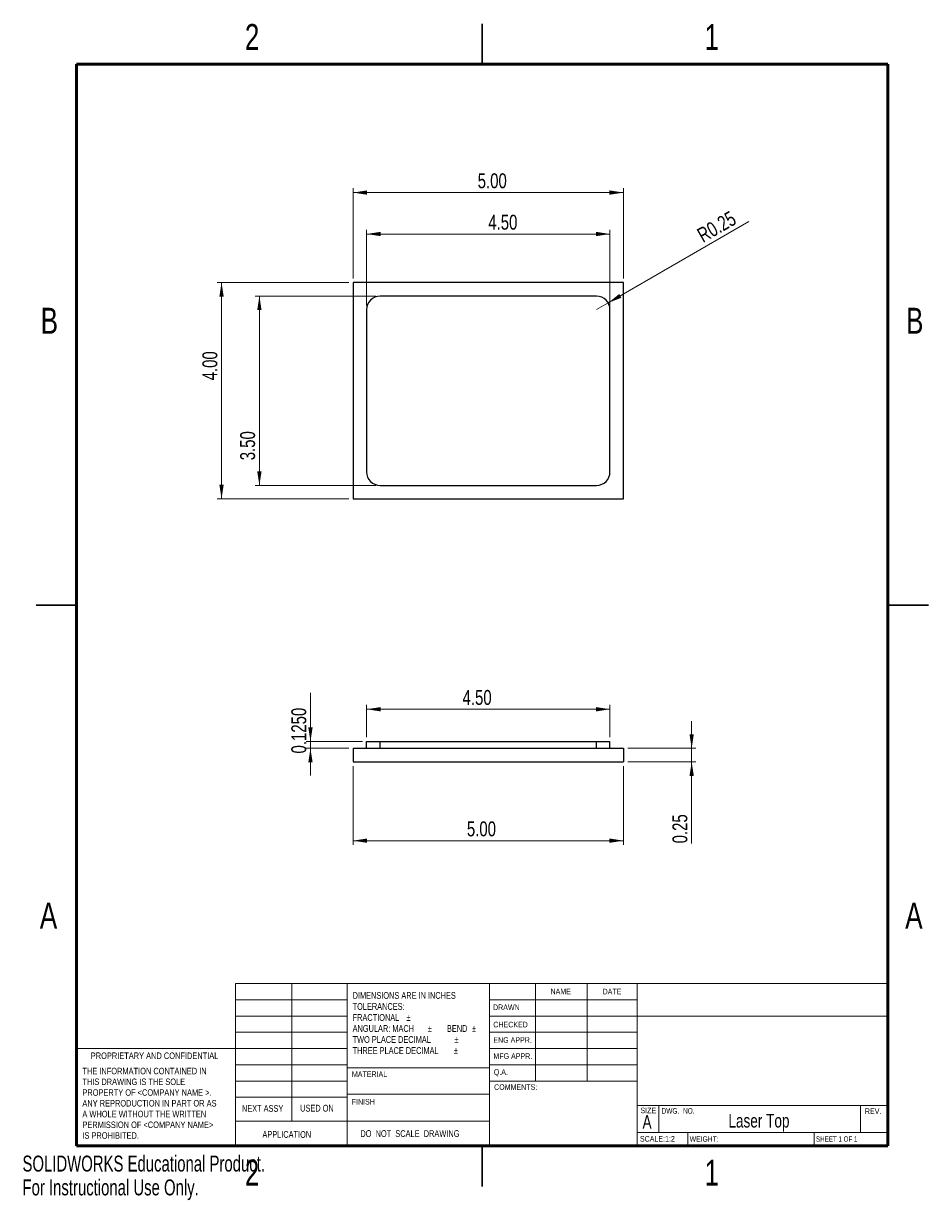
# Model space of a CAD drawing. Header units: inches. Extents: x 0 to 8.4, y 0 to 10.9.
import ezdxf

# ---------------------------------------------------------------- set-up
doc = ezdxf.new("R2010")
doc.units = ezdxf.units.IN
doc.header["$MEASUREMENT"] = 0
doc.styles.add('SLDTEXTSTYLE0', font='TXT', dxfattribs={"width": 0.75})
doc.styles.add('SLDTEXTSTYLE1', font='TXT', dxfattribs={"width": 0.6875})
doc.styles.add('SLDTEXTSTYLE2', font='TXT', dxfattribs={"width": 0.684783})
doc.styles.add('SLDTEXTSTYLE3', font='TXT', dxfattribs={"width": 0.694444})
doc.styles.add('SLDTEXTSTYLE4', font='TXT', dxfattribs={"width": 0.7})
doc.dimstyles.new('SLDDIMSTYLE0', dxfattribs={"dimtxt": 0.137795, "dimasz": 0.13, "dimexe": 0, "dimexo": 0.0625, "dimgap": 0.034449, "dimtad": 1, "dimlfac": 2, "dimrnd": 1e-09, "dimzin": 4, "dimdsep": 46, "dimtxsty": 'SLDTEXTSTYLE0', "dimsah": 1, "dimcen": 0.09, "dimadec": 0, "dimazin": 1, "dimtfac": 1, "dimtofl": 0, "dimtmove": 0, "dimatfit": 3, "dimfxl": 1, "dimfrac": 2, "dimtolj": 1, "dimtzin": 12, "dimarcsym": 0})
doc.dimstyles.new('SLDDIMSTYLE1', dxfattribs={"dimtxt": 0.137795, "dimasz": 0.13, "dimexe": 0, "dimexo": 0.0625, "dimgap": 0.034449, "dimtad": 1, "dimlfac": 2, "dimrnd": 1e-09, "dimdsep": 46, "dimtxsty": 'SLDTEXTSTYLE0', "dimsah": 1, "dimcen": 0, "dimadec": 0, "dimazin": 2, "dimtfac": 1, "dimtofl": 0, "dimtmove": 0, "dimatfit": 3, "dimfxl": 1, "dimfrac": 2, "dimtolj": 1, "dimtzin": 12, "dimarcsym": 0})
doc.dimstyles.new('SLDDIMSTYLE2', dxfattribs={"dimtxt": 0.137795, "dimasz": 0.13, "dimexe": 0, "dimexo": 0.0625, "dimgap": 0.034449, "dimtad": 1, "dimdec": 4, "dimlfac": 2, "dimrnd": 1e-09, "dimzin": 0, "dimdsep": 46, "dimtxsty": 'SLDTEXTSTYLE0', "dimsah": 1, "dimcen": 0.09, "dimadec": 0, "dimazin": 0, "dimtfac": 1, "dimtdec": 4, "dimtmove": 0, "dimatfit": 0, "dimfxl": 1, "dimfrac": 2, "dimtolj": 1, "dimtzin": 12, "dimarcsym": 0})
doc.dimstyles.new('SLDDIMSTYLE3', dxfattribs={"dimtxt": 0.137795, "dimasz": 0.13, "dimexe": 0, "dimexo": 0.0625, "dimgap": 0.034449, "dimtad": 1, "dimlfac": 2, "dimrnd": 1e-09, "dimdsep": 46, "dimtxsty": 'SLDTEXTSTYLE0', "dimsah": 1, "dimcen": 0.09, "dimadec": 0, "dimazin": 2, "dimtfac": 1, "dimtmove": 0, "dimatfit": 0, "dimfxl": 1, "dimfrac": 2, "dimtolj": 1, "dimtzin": 12, "dimarcsym": 0})

# ---------------------------------------------------------------- blocks, each defined once
blk = doc.blocks.new('_D')
at = {"color": 7, "linetype": 'Continuous', "lineweight": 0}
for p, q in [((3.017, 8.482), (1.801, 8.482)), ((1.84, 8.482), (1.84, 6.482)), ((3.017, 6.482), (1.801, 6.482))]:
    blk.add_line(p, q, dxfattribs=at)
at = {"color": 7, "linetype": 'Continuous', "lineweight": 18}
for points in [[(1.84, 8.482), (1.82, 8.352), (1.86, 8.352)], [(1.84, 6.482), (1.86, 6.612), (1.82, 6.612)]]:
    blk.add_solid(points, dxfattribs=at)
at = {"color": 7, "linetype": 'Continuous', "lineweight": 18, "insert": (1.663, 7.578), "char_height": 0.1378, "attachment_point": 1, "rotation": 90, "style": 'SLDTEXTSTYLE0'}
blk.add_mtext('4.00', dxfattribs=at)
blk = doc.blocks.new('_D_1')
at = {"color": 7, "linetype": 'Continuous', "lineweight": 0}
for p, q in [((3.056, 8.521), (3.056, 9.354)), ((5.556, 9.314), (3.056, 9.314)), ((5.556, 8.521), (5.556, 9.354))]:
    blk.add_line(p, q, dxfattribs=at)
at = {"color": 7, "linetype": 'Continuous', "lineweight": 18}
for points in [[(3.056, 9.314), (3.186, 9.294), (3.186, 9.334)], [(5.556, 9.314), (5.426, 9.334), (5.426, 9.294)]]:
    blk.add_solid(points, dxfattribs=at)
at = {"color": 7, "linetype": 'Continuous', "lineweight": 18, "insert": (4.208, 9.492), "char_height": 0.1378, "attachment_point": 1, "style": 'SLDTEXTSTYLE0'}
blk.add_mtext('5.00', dxfattribs=at)
blk = doc.blocks.new('_D_2')
at = {"color": 7, "linetype": 'Continuous', "lineweight": 0}
for p, q in [((3.267, 8.357), (2.15, 8.357)), ((2.19, 8.357), (2.19, 6.607)), ((3.267, 6.607), (2.15, 6.607))]:
    blk.add_line(p, q, dxfattribs=at)
at = {"color": 7, "linetype": 'Continuous', "lineweight": 18}
for points in [[(2.19, 8.357), (2.17, 8.227), (2.21, 8.227)], [(2.19, 6.607), (2.21, 6.737), (2.17, 6.737)]]:
    blk.add_solid(points, dxfattribs=at)
at = {"color": 7, "linetype": 'Continuous', "lineweight": 18, "insert": (2.012, 6.839), "char_height": 0.1378, "attachment_point": 1, "rotation": 90, "style": 'SLDTEXTSTYLE0'}
blk.add_mtext('3.50', dxfattribs=at)
blk = doc.blocks.new('_D_3')
at = {"color": 7, "linetype": 'Continuous', "lineweight": 0}
for q in [(6.716, 9.046), (5.306, 8.232)]:
    blk.add_line((5.414, 8.294), q, dxfattribs=at)
at = {"color": 7, "linetype": 'Continuous', "lineweight": 18}
blk.add_solid([(5.414, 8.294), (5.537, 8.342), (5.517, 8.377)], dxfattribs=at)
at = {"color": 7, "linetype": 'Continuous', "lineweight": 18, "insert": (6.222, 8.966), "char_height": 0.1378, "attachment_point": 1, "rotation": 30, "style": 'SLDTEXTSTYLE0'}
blk.add_mtext('R0.25', dxfattribs=at)
blk = doc.blocks.new('_D_4')
at = {"color": 7, "linetype": 'Continuous', "lineweight": 0}
for p, q in [((3.181, 8.271), (3.181, 8.971)), ((3.181, 8.931), (5.431, 8.931)), ((5.431, 8.271), (5.431, 8.971))]:
    blk.add_line(p, q, dxfattribs=at)
at = {"color": 7, "linetype": 'Continuous', "lineweight": 18}
for points in [[(3.181, 8.931), (3.311, 8.911), (3.311, 8.951)], [(5.431, 8.931), (5.301, 8.951), (5.301, 8.911)]]:
    blk.add_solid(points, dxfattribs=at)
at = {"color": 7, "linetype": 'Continuous', "lineweight": 18, "insert": (4.306, 9.109), "char_height": 0.1378, "attachment_point": 1, "style": 'SLDTEXTSTYLE0'}
blk.add_mtext('4.50', dxfattribs=at)
blk = doc.blocks.new('_D_5')
at = {"color": 7, "linetype": 'Continuous', "lineweight": 0}
for p, q in [((3.056, 4.012), (3.056, 3.283)), ((5.556, 4.012), (5.556, 3.283)), ((3.056, 3.322), (5.556, 3.322))]:
    blk.add_line(p, q, dxfattribs=at)
at = {"color": 7, "linetype": 'Continuous', "lineweight": 18}
for points in [[(3.056, 3.322), (3.186, 3.302), (3.186, 3.342)], [(5.556, 3.322), (5.426, 3.342), (5.426, 3.302)]]:
    blk.add_solid(points, dxfattribs=at)
at = {"color": 7, "linetype": 'Continuous', "lineweight": 18, "insert": (4.108, 3.5), "char_height": 0.1378, "attachment_point": 1, "style": 'SLDTEXTSTYLE0'}
blk.add_mtext('5.00', dxfattribs=at)
blk = doc.blocks.new('_D_6')
at = {"color": 7, "linetype": 'Continuous', "lineweight": 0}
for p, q in [((3.181, 4.278), (3.181, 4.577)), ((5.431, 4.278), (5.431, 4.577)), ((3.181, 4.537), (5.431, 4.537))]:
    blk.add_line(p, q, dxfattribs=at)
at = {"color": 7, "linetype": 'Continuous', "lineweight": 18}
for points in [[(3.181, 4.537), (3.311, 4.517), (3.311, 4.557)], [(5.431, 4.537), (5.301, 4.557), (5.301, 4.517)]]:
    blk.add_solid(points, dxfattribs=at)
at = {"color": 7, "linetype": 'Continuous', "lineweight": 18, "insert": (4.068, 4.715), "char_height": 0.1378, "attachment_point": 1, "style": 'SLDTEXTSTYLE0'}
blk.add_mtext('4.50', dxfattribs=at)
blk = doc.blocks.new('_D_7')
at = {"color": 7, "linetype": 'Continuous', "lineweight": 0}
for p, q in [((2.662, 4.239), (2.662, 4.688)), ((3.142, 4.239), (2.623, 4.239)), ((3.017, 4.176), (2.623, 4.176)), ((2.662, 4.176), (2.662, 4.239)), ((2.662, 4.176), (2.662, 3.926))]:
    blk.add_line(p, q, dxfattribs=at)
at = {"color": 7, "linetype": 'Continuous', "lineweight": 18}
for points in [[(2.662, 4.239), (2.682, 4.369), (2.642, 4.369)], [(2.662, 4.176), (2.642, 4.046), (2.682, 4.046)]]:
    blk.add_solid(points, dxfattribs=at)
at = {"color": 7, "linetype": 'Continuous', "lineweight": 18, "insert": (2.485, 4.128), "char_height": 0.1378, "attachment_point": 1, "rotation": 90, "style": 'SLDTEXTSTYLE0'}
blk.add_mtext('0.1250', dxfattribs=at)
blk = doc.blocks.new('_D_8')
at = {"color": 7, "linetype": 'Continuous', "lineweight": 0}
for p, q in [((6.186, 4.176), (6.186, 4.426)), ((5.595, 4.176), (6.225, 4.176)), ((6.186, 4.176), (6.186, 4.051)), ((5.595, 4.051), (6.225, 4.051)), ((6.186, 4.051), (6.186, 3.297))]:
    blk.add_line(p, q, dxfattribs=at)
at = {"color": 7, "linetype": 'Continuous', "lineweight": 18}
for points in [[(6.186, 4.176), (6.206, 4.306), (6.166, 4.306)], [(6.186, 4.051), (6.166, 3.921), (6.206, 3.921)]]:
    blk.add_solid(points, dxfattribs=at)
at = {"color": 7, "linetype": 'Continuous', "lineweight": 18, "insert": (6.008, 3.297), "char_height": 0.1378, "attachment_point": 1, "rotation": 90, "style": 'SLDTEXTSTYLE0'}
blk.add_mtext('0.25', dxfattribs=at)

msp = doc.modelspace()

# ---------------------------------------------------------------- linework, layer by layer
at = {"color": 7, "linetype": 'Continuous', "lineweight": 25}
for p, q in [((4.25, 10.875), (4.25, 10.5)), ((4.25, 10.5), (4.25, 10.875)), ((5.555988, 8.481976), (3.055988, 8.481976)), ((3.055988, 8.481976), (3.055988, 6.481976)), ((5.555988, 6.481976), (5.555988, 8.481976)), ((5.305988, 8.356976), (3.305988, 8.356976)), ((3.180988, 8.231976), (3.180988, 6.731976)), ((5.430988, 6.731976), (5.430988, 8.231976)), ((3.305988, 6.606976), (5.305988, 6.606976)), ((3.055988, 6.481976), (5.555988, 6.481976)), ((0.125, 5.5), (0.5, 5.5)), ((0.5, 5.5), (0.125, 5.5)), ((8.375, 5.5), (8, 5.5)), ((8, 5.5), (8.375, 5.5)), ((3.055988, 4.17634), (3.055988, 4.05134)), ((3.055988, 4.17634), (5.555988, 4.17634)), ((3.180988, 4.17634), (3.180988, 4.23884)), ((3.180988, 4.23884), (3.305988, 4.23884)), ((3.305988, 4.23884), (5.305988, 4.23884)), ((3.305988, 4.17634), (3.305988, 4.23884)), ((5.305988, 4.17634), (5.305988, 4.23884)), ((5.305988, 4.23884), (5.430988, 4.23884)), ((5.430988, 4.17634), (5.430988, 4.23884)), ((5.555988, 4.17634), (5.555988, 4.05134)), ((3.055988, 4.05134), (5.555988, 4.05134)), ((4.25, 0.125), (4.25, 0.5)), ((4.25, 0.5), (4.25, 0.125))]:
    msp.add_line(p, q, dxfattribs=at)
at = {"color": 7, "linetype": 'Continuous', "lineweight": 50}
for p, q in [((0.5, 0.5), (0.5, 10.5)), ((0.5, 10.5), (8, 10.5)), ((8, 10.5), (8, 0.5)), ((8, 0.5), (0.5, 0.5))]:
    msp.add_line(p, q, dxfattribs=at)
at = {"color": 7, "linetype": 'Continuous', "lineweight": 18}
for p, q in [((1.967512, 0.5), (1.967512, 2)), ((1.967512, 2), (3, 2)), ((2.489242, 2), (2.489242, 0.727449)), ((3, 0.5), (3, 2)), ((3, 2), (8, 2)), ((4.316989, 2), (4.316989, 0.5)), ((4.743503, 2), (4.743503, 1.1)), ((5.219545, 2), (5.219545, 1.1)), ((5.681649, 2), (5.681649, 0.5)), ((1.967512, 1.85), (3, 1.85)), ((4.316989, 1.85), (5.681649, 1.85)), ((1.967512, 1.7), (3, 1.7)), ((4.316989, 1.7), (8, 1.7)), ((1.967512, 1.55), (3, 1.55)), ((4.316989, 1.55), (5.681649, 1.55)), ((1.967512, 1.4), (0.5, 1.4)), ((1.967512, 1.4), (3, 1.4)), ((4.316989, 1.4), (5.681649, 1.4)), ((1.967512, 1.25), (3, 1.25)), ((4.316989, 1.222642), (3, 1.222642)), ((4.316989, 1.25), (5.681649, 1.25)), ((1.967512, 1.1), (3, 1.1)), ((4.316989, 1.1), (5.681649, 1.1)), ((1.967512, 0.95), (3, 0.95)), ((3, 0.977449), (4.316989, 0.977449)), ((5.681649, 0.875), (8, 0.875)), ((5.882358, 0.875), (5.882358, 0.625)), ((7.746826, 0.875), (7.746826, 0.625)), ((3, 0.727449), (1.967512, 0.727449)), ((3, 0.727449), (4.316989, 0.727449)), ((5.681649, 0.625), (8, 0.625)), ((6.14921, 0.625), (6.14921, 0.5)), ((7.318649, 0.625), (7.318649, 0.5))]:
    msp.add_line(p, q, dxfattribs=at)
at = {"color": 7, "linetype": 'Continuous', "lineweight": 25}
for centre, start, end in [((3.305988, 8.231976), 90, 180), ((5.305988, 8.231976), 0, 90), ((3.305988, 6.731976), 180, 270), ((5.305988, 6.731976), 270, 0)]:
    msp.add_arc(centre, 0.125, start, end, dxfattribs=at)

# ---------------------------------------------------------------- texts
at = {"color": 7, "linetype": 'Continuous', "lineweight": 0}
for s, insert, char_height, attachment_point, style in [('2', (2.122583, 10.872586), 0.24, 2, 'SLDTEXTSTYLE0'), ('1', (6.372583, 10.872586), 0.24, 2, 'SLDTEXTSTYLE0'), ('B', (0.248167, 8.249043), 0.24, 2, 'SLDTEXTSTYLE0'), ('B', (8.248167, 8.249043), 0.24, 2, 'SLDTEXTSTYLE0'), ('A', (0.240417, 2.749043), 0.24, 2, 'SLDTEXTSTYLE0'), ('A', (8.240417, 2.749043), 0.24, 2, 'SLDTEXTSTYLE0'), ('DIMENSIONS ARE IN INCHES', (3.05166, 1.922307), 0.0625, 1, 'SLDTEXTSTYLE0'), ('NAME', (4.881216, 1.954822), 0.0520833, 1, 'SLDTEXTSTYLE0'), ('DATE', (5.362646, 1.952797), 0.0520833, 1, 'SLDTEXTSTYLE0'), ('TOLERANCES:', (3.05166, 1.820437), 0.0625, 1, 'SLDTEXTSTYLE0'), ('DRAWN', (4.349775, 1.807384), 0.0520833, 1, 'SLDTEXTSTYLE0'), ('FRACTIONAL', (3.05166, 1.718567), 0.0625, 1, 'SLDTEXTSTYLE0'), ('%%p', (3.549338, 1.718567), 0.0625, 1, 'SLDTEXTSTYLE0'), ('CHECKED', (4.35217, 1.647623), 0.0520833, 1, 'SLDTEXTSTYLE0'), ('ANGULAR: MACH', (3.05166, 1.616697), 0.0625, 1, 'SLDTEXTSTYLE0'), ('%%p', (3.747211, 1.616697), 0.0625, 1, 'SLDTEXTSTYLE0'), ('BEND', (3.92393, 1.616697), 0.0625, 1, 'SLDTEXTSTYLE0'), ('%%p', (4.155353, 1.616697), 0.0625, 1, 'SLDTEXTSTYLE0'), ('TWO PLACE DECIMAL', (3.05166, 1.514827), 0.0625, 1, 'SLDTEXTSTYLE0'), ('%%p', (3.98801, 1.412956), 0.0625, 1, 'SLDTEXTSTYLE0'), ('%%p', (3.993424, 1.514827), 0.0625, 1, 'SLDTEXTSTYLE0'), ('ENG APPR.', (4.352683, 1.50523), 0.0520833, 1, 'SLDTEXTSTYLE0'), ('PROPRIETARY AND CONFIDENTIAL', (0.631332, 1.363783), 0.06, 1, 'SLDTEXTSTYLE0'), ('THREE PLACE DECIMAL', (3.05166, 1.412956), 0.0625, 1, 'SLDTEXTSTYLE0'), ('MFG APPR.', (4.353139, 1.356303), 0.0520833, 1, 'SLDTEXTSTYLE0'), ('THE INFORMATION CONTAINED IN', (0.553555, 1.222232), 0.06, 1, 'SLDTEXTSTYLE0'), ('Q.A.', (4.357016, 1.208969), 0.0520833, 1, 'SLDTEXTSTYLE0'), ('THIS DRAWING IS THE SOLE', (0.553555, 1.122862), 0.06, 1, 'SLDTEXTSTYLE0'), ('MATERIAL', (3.044783, 1.189393), 0.0520833, 1, 'SLDTEXTSTYLE0'), ('PROPERTY OF <COMPANY NAME >.', (0.553555, 1.023492), 0.06, 1, 'SLDTEXTSTYLE0'), ('COMMENTS:', (4.359427, 1.070006), 0.0520833, 1, 'SLDTEXTSTYLE0'), ('ANY REPRODUCTION IN PART OR AS', (0.553555, 0.924122), 0.06, 1, 'SLDTEXTSTYLE0'), ('NEXT ASSY', (2.028841, 0.877776), 0.0625, 1, 'SLDTEXTSTYLE0'), ('USED ON', (2.56701, 0.879885), 0.0625, 1, 'SLDTEXTSTYLE0'), ('FINISH', (3.043615, 0.934317), 0.0520833, 1, 'SLDTEXTSTYLE0'), ('A WHOLE WITHOUT THE WRITTEN', (0.553555, 0.824751), 0.06, 1, 'SLDTEXTSTYLE0'), ('SIZE', (5.712685, 0.853904), 0.0520833, 1, 'SLDTEXTSTYLE0'), ('A', (5.731905, 0.784287), 0.125, 1, 'SLDTEXTSTYLE0'), ('DWG.  NO.', (5.90762, 0.849813), 0.0520833, 1, 'SLDTEXTSTYLE3'), ('Laser Top', (6.807907, 0.795106), 0.125, 2, 'SLDTEXTSTYLE0'), ('REV.', (7.787576, 0.846719), 0.0520833, 1, 'SLDTEXTSTYLE0'), ('PERMISSION OF <COMPANY NAME>', (0.553555, 0.725381), 0.06, 1, 'SLDTEXTSTYLE0'), ('IS PROHIBITED.', (0.553555, 0.626011), 0.06, 1, 'SLDTEXTSTYLE0'), ('APPLICATION', (2.217998, 0.637154), 0.0625, 1, 'SLDTEXTSTYLE0'), ('DO  NOT  SCALE  DRAWING', (3.123385, 0.645445), 0.0625, 1, 'SLDTEXTSTYLE2'), ('SCALE:1:2', (5.707842, 0.591698), 0.0520833, 1, 'SLDTEXTSTYLE0'), ('WEIGHT:', (6.167881, 0.588973), 0.05, 1, 'SLDTEXTSTYLE0'), ('SHEET 1 OF 1', (7.335438, 0.588494), 0.05, 1, 'SLDTEXTSTYLE1'), ('2', (2.122583, 0.372586), 0.24, 2, 'SLDTEXTSTYLE0'), ('1', (6.372583, 0.372586), 0.24, 2, 'SLDTEXTSTYLE0')]:
    msp.add_mtext(s, dxfattribs=dict(at, insert=insert, char_height=char_height, attachment_point=attachment_point, style=style))
at = {"color": 7, "linetype": 'Continuous', "char_height": 0.14705, "attachment_point": 1, "style": 'SLDTEXTSTYLE4'}
for s, insert in [('SOLIDWORKS Educational Product.', (0, 0.410132)), ('For Instructional Use Only.', (0, 0.189557))]:
    msp.add_mtext(s, dxfattribs=dict(at, insert=insert))

# ---------------------------------------------------------------- dimensions: what is measured, and where the dimension line sits
at = {"color": 7, "linetype": 'Continuous', "lineweight": 18}
for base, p1, p2, picture, middle in [((3.055988, 9.314352), (5.555988, 8.481976), (3.055988, 8.481976), '_D_1', (4.386173, 9.314352)), ((5.430988, 8.931199), (3.180988, 8.231976), (5.430988, 8.231976), '_D_4', (4.484347, 8.931199)), ((5.430988, 4.537432), (3.180988, 4.23884), (5.430988, 4.23884), '_D_6', (4.245813, 4.537432)), ((5.555988, 3.322003), (3.055988, 4.05134), (5.555988, 4.05134), '_D_5', (4.286192, 3.322003))]:
    dim = msp.add_linear_dim(base=base, p1=p1, p2=p2, dimstyle='SLDDIMSTYLE0', dxfattribs=at)
    dim.commit()
    dim.dimension.update_dxf_attribs({"geometry": picture, "text_midpoint": middle, "dimtype": 160})
dim = msp.add_radius_dim(center=(5.305988, 8.231976), mpoint=(5.414241, 8.294476), dimstyle='SLDDIMSTYLE1', dxfattribs=at)
dim.commit()
dim.dimension.update_dxf_attribs({"geometry": '_D_3', "text_midpoint": (6.517079, 8.9312), "dimtype": 164})
for base, p1, p2, dimstyle, picture, middle in [((1.840192, 6.481976), (3.055988, 8.481976), (3.055988, 6.481976), 'SLDDIMSTYLE0', '_D', (1.840192, 7.756657)), ((2.189846, 6.606976), (3.305988, 8.356976), (3.305988, 6.606976), 'SLDDIMSTYLE0', '_D_2', (2.189846, 7.017079)), ((2.662287, 4.23884), (3.055988, 4.17634), (3.180988, 4.23884), 'SLDDIMSTYLE2', '_D_7', (2.662287, 4.408217)), ((6.185909, 4.05134), (5.555988, 4.17634), (5.555988, 4.05134), 'SLDDIMSTYLE3', '_D_8', (6.185909, 3.475446))]:
    dim = msp.add_linear_dim(base=base, p1=p1, p2=p2, angle=90, dimstyle=dimstyle, dxfattribs=at)
    dim.commit()
    dim.dimension.update_dxf_attribs({"geometry": picture, "text_midpoint": middle, "dimtype": 160})

doc.saveas('drawing.dxf')
